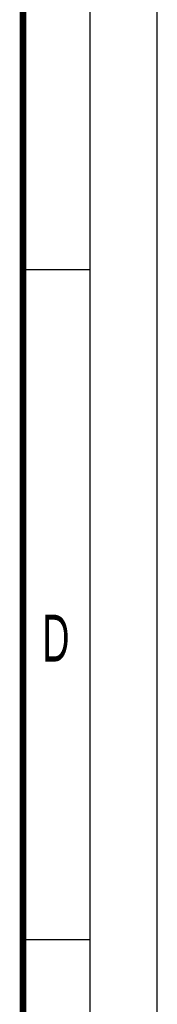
# Model space of a CAD drawing. Header units: millimetres. Extents: x 0 to 841, y 0 to 594.
# Tile 113 of 116: x 831 to 841, y 392 to 466. Entities that reach past the tile are written whole.
import ezdxf

# ---------------------------------------------------------------- set-up
doc = ezdxf.new("R2010")
doc.units = ezdxf.units.MM
doc.header["$LTSCALE"] = 46.255
doc.layers.get('0').update_dxf_attribs({"linetype": 'CONTINUOUS'})
doc.styles.add('TEXTSTYLE_2', font='txt', dxfattribs={"width": 0.6})

msp = doc.modelspace()

# ---------------------------------------------------------------- linework, layer by layer
at = {"color": 7, "linetype": 'CONTINUOUS'}
for p, q in [((841, 0), (841, 594)), ((836, 447), (831, 447)), ((836, 397), (831, 397))]:
    msp.add_line(p, q, dxfattribs=at)
at = {"color": 2, "linetype": 'CONTINUOUS'}
msp.add_line((836, 5), (836, 589), dxfattribs=at)
at = {"color": 7, "linetype": 'CONTINUOUS', "const_width": 0.5}
msp.add_lwpolyline([(831, 10), (831, 584)], dxfattribs=at)

# ---------------------------------------------------------------- texts
at = {"color": 5, "linetype": 'CONTINUOUS', "insert": (832.4309, 421.2771), "char_height": 3.5, "width": 2.1, "attachment_point": 1, "line_spacing_factor": 0.9, "style": 'TEXTSTYLE_2'}
msp.add_mtext('D', dxfattribs=at)

doc.saveas('drawing.dxf')
